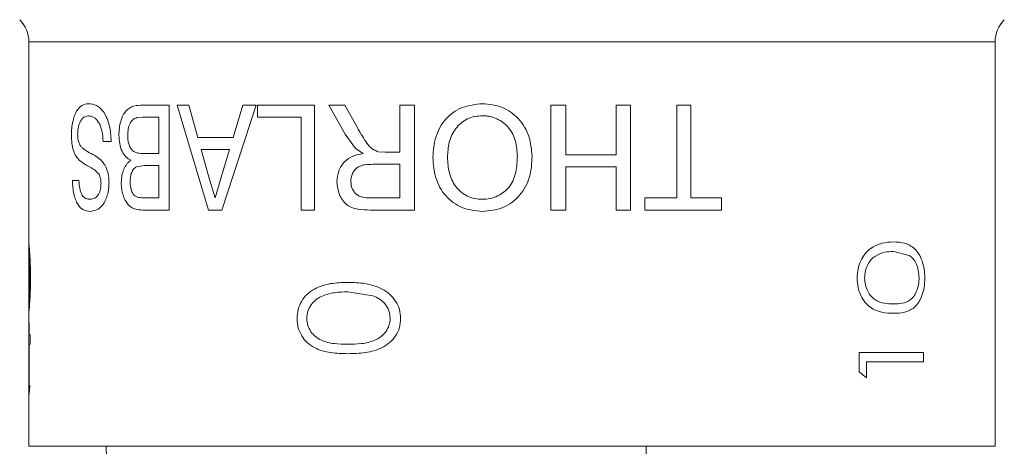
# Model space of a CAD drawing. Header units: millimetres. Extents: x 3 to 556, y 2 to 429.
# Tile 16 of 57: x 203.32 to 222.07, y 211.52 to 219.65. Entities that reach past the tile are written whole.
import ezdxf

# ---------------------------------------------------------------- set-up
doc = ezdxf.new("R2010")
doc.units = ezdxf.units.MM
doc.header["$LTSCALE"] = 2

msp = doc.modelspace()

# ---------------------------------------------------------------- linework, layer by layer
at = {"color": 7, "linetype": 'Continuous', "lineweight": 0}
for p, q in [((203.4917972, 219.2208968), (203.4917972, 215.3904714)), ((221.8917971, 211.5194254), (221.8917971, 219.2208968)), ((206.1641705, 218.0194236), (205.6574072, 218.0194236)), ((206.1641705, 218.0194236), (206.1641705, 216.019427)), ((206.5354963, 218.0194236), (206.3163933, 218.0194236)), ((206.911908, 216.019427), (206.3163933, 218.0194236)), ((206.5354963, 218.0194236), (206.7064685, 217.4040429)), ((207.8172737, 218.0194236), (207.1628054, 216.019427)), ((207.3786943, 217.4040429), (207.5660792, 218.0194236)), ((207.8172737, 218.0194236), (207.5660792, 218.0194236)), ((207.8461884, 217.7886568), (207.8461884, 218.0194236)), ((208.9325865, 218.0194236), (207.8461884, 218.0194236)), ((208.9325865, 218.0194236), (208.9325865, 216.019427)), ((209.5075031, 218.0194236), (209.2061979, 218.0194236)), ((209.5120144, 217.4673431), (209.2061979, 218.0194236)), ((209.5075031, 218.0194236), (209.7424385, 217.5971471)), ((210.5568275, 217.1219863), (210.5568275, 218.0194236)), ((210.8321395, 218.0194236), (210.5568275, 218.0194236)), ((210.8321395, 218.0194236), (210.8321395, 216.019427)), ((213.7145544, 218.0194236), (213.4338147, 218.0194236)), ((213.4338147, 216.019427), (213.4338147, 218.0194236)), ((213.7145544, 218.0194236), (213.7145544, 217.070704)), ((214.6753338, 217.070704), (214.6753338, 218.0194236)), ((214.9497764, 218.0194236), (214.6753338, 218.0194236)), ((214.9497764, 218.0194236), (214.9497764, 216.019427)), ((215.8317632, 216.2501939), (215.8317632, 218.0194236)), ((216.0953614, 218.0194236), (215.8317632, 218.0194236)), ((216.0953614, 218.0194236), (216.0953614, 216.2501939)), ((205.6545676, 217.7886568), (205.5455972, 217.7790381)), ((205.9685127, 217.7886568), (205.6545676, 217.7886568)), ((205.9685127, 217.0963489), (205.9685127, 217.7886568)), ((208.6769626, 217.7886568), (207.8461884, 217.7886568)), ((208.6769626, 216.019427), (208.6769626, 217.7886568)), ((207.3786943, 217.4040429), (206.7064685, 217.4040429)), ((209.7105808, 217.1949051), (209.5120144, 217.4673431)), ((205.0597179, 217.3271157), (204.9058326, 217.3271157)), ((207.3095809, 217.1732687), (206.7712261, 217.1732687)), ((206.7712261, 217.1732687), (206.9212631, 216.6476302)), ((207.1448895, 216.6195862), (207.3095809, 217.1732687)), ((209.8580599, 217.0963489), (209.7105808, 217.1949051)), ((205.9685127, 217.0963489), (205.6755149, 217.0963489)), ((210.1430828, 217.1312027), (210.2769497, 217.1219863)), ((210.5568275, 217.1219863), (210.2769497, 217.1219863)), ((214.6753338, 217.070704), (213.7145544, 217.070704)), ((205.6939476, 216.8655746), (205.5403008, 216.8419413)), ((205.9685127, 216.8655746), (205.6939476, 216.8655746)), ((205.9685127, 216.2501939), (205.9685127, 216.8655746)), ((210.5568275, 216.8912195), (210.0397055, 216.8912195)), ((210.5568275, 216.2501939), (210.5568275, 216.8912195)), ((213.7145544, 216.8399371), (213.7145544, 216.019427)), ((214.6753338, 216.8399371), (213.7145544, 216.8399371)), ((214.6753338, 216.019427), (214.6753338, 216.8399371)), ((204.4427018, 216.5835254), (204.3217164, 216.5835254)), ((206.9212631, 216.6476302), (207.0365115, 216.2501939)), ((207.0365115, 216.2501939), (207.1448895, 216.6195862)), ((205.9685127, 216.2501939), (205.7142747, 216.2501939)), ((210.5568275, 216.2501939), (209.9818345, 216.2501939)), ((215.8317632, 216.2501939), (215.222097, 216.2501939)), ((215.222097, 216.019427), (215.222097, 216.2501939)), ((216.6821664, 216.2501939), (216.0953614, 216.2501939)), ((216.6821664, 216.2501939), (216.6821664, 216.019427)), ((206.1641705, 216.019427), (205.658698, 216.019427)), ((207.1628054, 216.019427), (206.911908, 216.019427)), ((208.9325865, 216.019427), (208.6769626, 216.019427)), ((210.8321395, 216.019427), (209.9917908, 216.019427)), ((213.7145544, 216.019427), (213.4338147, 216.019427)), ((214.9497764, 216.019427), (214.6753338, 216.019427)), ((216.6821664, 216.019427), (215.222097, 216.019427)), ((203.4917972, 215.411251), (203.4917972, 215.186616)), ((203.4917972, 215.186616), (203.4917972, 214.2317571)), ((220.2540785, 215.1560389), (219.9565798, 215.2317591)), ((210.0415877, 214.3868111), (209.5642933, 214.4625314)), ((203.4917972, 214.2511584), (203.4917972, 214.0522726)), ((203.4917972, 214.0712045), (203.4917972, 213.6420138)), ((203.4948929, 213.8727881), (203.4918587, 213.8727881)), ((203.4918587, 213.6420138), (203.4918587, 213.8727881)), ((203.4948929, 213.8727881), (203.4948929, 213.6420138)), ((203.4917972, 213.6420138), (203.4917972, 213.4625293)), ((203.5184312, 213.6420138), (203.4948929, 213.6420138)), ((203.5184312, 213.6420138), (203.5184312, 213.4625293)), ((203.4917972, 213.4625293), (203.4917972, 212.889386)), ((203.4918587, 212.8663786), (203.4918587, 213.4625293)), ((203.5184312, 213.4625293), (203.4948929, 213.4625293)), ((203.4948929, 213.4625293), (203.4948929, 212.5138097)), ((220.5260559, 213.3086823), (219.3013565, 213.3086823)), ((219.3013565, 212.9388951), (219.3013565, 213.3086823)), ((220.5260559, 213.3086823), (220.5260559, 213.1291978)), ((220.5260559, 213.1291978), (219.4423887, 213.1291978)), ((219.4423887, 213.1291978), (219.4423887, 212.8215037)), ((203.4917972, 212.889386), (203.4917972, 212.677484)), ((203.493318, 212.889386), (203.4918587, 212.8663786)), ((219.4423887, 212.8215037), (219.3013565, 212.9388951)), ((203.4917972, 212.677484), (203.4917972, 211.5194254)), ((205.0748304, 211.5194254), (204.9644734, 211.5194254)), ((205.0748304, 211.5194254), (209.3794322, 211.5194254)), ((209.5667883, 211.5194254), (209.3794322, 211.5194254)), ((209.5667883, 211.5194254), (215.0564981, 211.5194254)), ((215.2492048, 211.5194254), (215.0564981, 211.5194254)), ((215.2492048, 211.5194254), (219.8304885, 211.5194254)), ((219.9549521, 211.5194254), (219.8304885, 211.5194254)), ((219.9549521, 211.5194254), (221.8782254, 211.5194254)), ((221.8869133, 211.5194254), (221.8782254, 211.5194254))]:
    msp.add_line(p, q, dxfattribs=at)
at = {"color": 8, "linetype": 'Continuous', "lineweight": 0}
for p, q in [((221.8917971, 219.2208968), (203.4917972, 219.2208968)), ((203.494037, 215.1560389), (203.4951043, 215.186616)), ((203.4948929, 212.5138097), (203.5092744, 212.677484)), ((203.4917972, 211.5194254), (204.9644734, 211.5194254)), ((221.8869133, 211.5194254), (221.8917971, 211.5194254))]:
    msp.add_line(p, q, dxfattribs=at)
at = {"color": 7, "linetype": 'Continuous', "lineweight": 0}
for centre, radius, start, end in [((202.8917972, 219.2208963), 0.6, 0, 45), ((222.4917972, 219.2208963), 0.6, 135, 180), ((236.3570642, 211.6424239), 31.3923754, 180.22449136, 186.62728144), ((120.9226154, 211.6375805), 94.3265122, 357.801722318, 359.928230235)]:
    msp.add_arc(centre, radius, start, end, dxfattribs=at)
for points, knots in [([(204.3005614, 217.4517192), (204.3017692, 217.4954112), (204.3041848, 217.5827929), (204.3247581, 217.7056317), (204.3553681, 217.8150153), (204.4108413, 217.9327577), (204.5003107, 218.0274424), (204.5828704, 218.0391893), (204.6241914, 218.0450685)], [0, 0, 0, 0, 0.125121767, 0.2502367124, 0.3755655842, 0.5004740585, 0.7499880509, 1, 1, 1, 1]), ([(204.6241914, 218.0450685), (204.6750809, 218.0400869), (204.7522388, 218.0325338), (204.8540699, 217.961611), (204.9240191, 217.8792039), (204.9818921, 217.7672907), (205.0415953, 217.5878826), (205.0525044, 217.4309115), (205.0597179, 217.3271157)], [0, 0, 0, 0, 0.250179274, 0.3793179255, 0.5005256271, 0.623130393, 0.7507981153, 1, 1, 1, 1]), ([(205.2058424, 217.4465112), (205.2072462, 217.4908261), (205.2100535, 217.5794426), (205.2377484, 217.7067809), (205.2786922, 217.8205757), (205.3368117, 217.9091272), (205.4085858, 217.9665294), (205.5142376, 218.0123851), (205.6008136, 218.0166414), (205.6574072, 218.0194236)], [0, 0, 0, 0, 0.1250290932, 0.2500205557, 0.380171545, 0.4997271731, 0.6173048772, 0.74983744, 1, 1, 1, 1]), ([(211.1850297, 217.0226328), (211.1947681, 217.1536334), (211.2094822, 217.3515677), (211.313893, 217.5925344), (211.4237541, 217.7530612), (211.5693647, 217.8826423), (211.7990875, 218.0096968), (211.9968709, 218.0310131), (212.1272841, 218.0450685)], [0, 0, 0, 0, 0.2498615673, 0.3775264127, 0.5003565, 0.6219785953, 0.7507425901, 1, 1, 1, 1]), ([(212.1272841, 218.0450685), (212.256183, 218.0325146), (212.4498403, 218.0136536), (212.6759468, 217.8857786), (212.8703408, 217.7179628), (213.0381665, 217.4304413), (213.0630711, 217.1741418), (213.0755358, 217.0458637)], [0, 0, 0, 0, 0.2496238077, 0.3750341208, 0.5004099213, 0.7499548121, 1, 1, 1, 1]), ([(204.6301686, 217.8142943), (204.6046131, 217.8112361), (204.553554, 217.805126), (204.4957937, 217.7528761), (204.4579167, 217.6860951), (204.4372404, 217.6199139), (204.4255504, 217.5580569), (204.4208606, 217.5054623), (204.42037, 217.478716), (204.4201246, 217.4653389)], [0, 0, 0, 0, 0.2500518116, 0.4995973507, 0.6246520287, 0.7496765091, 0.8747351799, 0.9373488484, 1, 1, 1, 1]), ([(204.9058326, 217.3271157), (204.9002799, 217.3946656), (204.8919054, 217.4965424), (204.8578972, 217.6180112), (204.8088202, 217.7168137), (204.7295272, 217.7983483), (204.6633073, 217.8089759), (204.6301686, 217.8142943)], [0, 0, 0, 0, 0.25018726, 0.3773248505, 0.5004352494, 0.7500006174, 1, 1, 1, 1]), ([(205.5455972, 217.7790381), (205.5210928, 217.7694052), (205.4841162, 217.7548694), (205.441799, 217.7117354), (205.4080169, 217.6533673), (205.3784087, 217.5629445), (205.3749967, 217.4826688), (205.3732895, 217.4425028)], [0, 0, 0, 0, 0.25011729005, 0.37742117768, 0.50054985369, 0.75010037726, 1, 1, 1, 1]), ([(212.1284837, 217.8142943), (212.0798203, 217.8118115), (211.9825225, 217.8068475), (211.8431433, 217.759609), (211.7192938, 217.6812052), (211.6178705, 217.5765644), (211.5414487, 217.4511477), (211.4762608, 217.2661765), (211.4688428, 217.118375), (211.4639371, 217.0206286)], [0, 0, 0, 0, 0.1250511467, 0.2500276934, 0.3744611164, 0.5000394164, 0.6221880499, 0.7501394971, 1, 1, 1, 1]), ([(212.7935938, 217.0490749), (212.7879893, 217.1443856), (212.7795416, 217.2880489), (212.7100894, 217.4665117), (212.6308913, 217.586512), (212.5290722, 217.6866214), (212.4068471, 217.7617996), (212.2935594, 217.7982751), (212.1996408, 217.812465), (212.1522055, 217.8136844), (212.1284837, 217.8142943)], [0, 0, 0, 0, 0.2497242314, 0.3764132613, 0.4998146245, 0.626332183, 0.7498228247, 0.8747880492, 0.9373829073, 1, 1, 1, 1]), ([(209.7424385, 217.5971471), (209.7949769, 217.5055355), (209.8737392, 217.3681971), (209.9843948, 217.2186001), (210.0695718, 217.156479), (210.1185717, 217.1396307), (210.1430828, 217.1312027)], [0, 0, 0, 0, 0.50040250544, 0.75017225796, 0.87502914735, 1, 1, 1, 1]), ([(204.4487414, 216.9681393), (204.4280381, 216.9918989), (204.3865132, 217.0395537), (204.3372339, 217.1496811), (204.3056255, 217.2930194), (204.3022499, 217.398805), (204.3005614, 217.4517192)], [0, 0, 0, 0, 0.24947616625, 0.50037700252, 0.75008721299, 1, 1, 1, 1]), ([(204.4201246, 217.4653389), (204.421219, 217.4345143), (204.4234064, 217.372904), (204.4447257, 217.2911125), (204.4772581, 217.2330416), (204.502834, 217.2078968), (204.5156392, 217.1953075)], [0, 0, 0, 0, 0.2498536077, 0.4993923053, 0.7493587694, 1, 1, 1, 1]), ([(205.4312159, 216.9681393), (205.3995349, 216.9866254), (205.3362433, 217.0235566), (205.2617728, 217.1346796), (205.2134626, 217.2815614), (205.2083833, 217.3915094), (205.2058424, 217.4465112)], [0, 0, 0, 0, 0.2503859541, 0.5002145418, 0.7499805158, 1, 1, 1, 1]), ([(205.3732895, 217.4425028), (205.3740932, 217.414079), (205.3757022, 217.3571758), (205.3933269, 217.2757462), (205.4224269, 217.2042685), (205.4779677, 217.1328364), (205.5665806, 217.0998917), (205.6391323, 217.0975321), (205.6755149, 217.0963489)], [0, 0, 0, 0, 0.1251001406, 0.2504453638, 0.3763498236, 0.5001604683, 0.7493455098, 1, 1, 1, 1]), ([(204.5156392, 217.1953075), (204.5479748, 217.1724604), (204.6211008, 217.1207923), (204.7384614, 217.0674776), (204.8205571, 217.0032079), (204.8581862, 216.9737496)], [0, 0, 0, 0, 0.3003935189, 0.679331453, 1, 1, 1, 1]), ([(204.8276714, 216.6997098), (204.7963627, 216.7332288), (204.7335376, 216.800489), (204.5986606, 216.8587907), (204.5086999, 216.9244065), (204.4487414, 216.9681393)], [0, 0, 0, 0, 0.2488585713, 0.4993667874, 1, 1, 1, 1]), ([(204.8581862, 216.9737496), (204.8795291, 216.9512396), (204.9221719, 216.906265), (204.9754276, 216.8056709), (205.0037495, 216.7008506), (205.0157194, 216.610806), (205.0165941, 216.56458), (205.0170316, 216.5414594)], [0, 0, 0, 0, 0.2502907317, 0.5000778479, 0.7495681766, 0.8747430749, 1, 1, 1, 1]), ([(205.2508187, 216.5378533), (205.2533932, 216.5841225), (205.2585428, 216.6766729), (205.2980342, 216.8015353), (205.3466025, 216.8852883), (205.3932645, 216.9368094), (205.418563, 216.9576939), (205.4312159, 216.9681393)], [0, 0, 0, 0, 0.2497366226, 0.4995380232, 0.7493519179, 0.8746391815, 1, 1, 1, 1]), ([(209.358389, 216.5586852), (209.364176, 216.6286681), (209.3728819, 216.733951), (209.4352373, 216.8577902), (209.5183362, 216.9654115), (209.6631889, 217.0571931), (209.7930116, 217.0832786), (209.8580599, 217.0963489)], [0, 0, 0, 0, 0.2495363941, 0.3754042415, 0.5001120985, 0.7495287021, 1, 1, 1, 1]), ([(212.1260841, 215.9937821), (211.9949209, 216.0069476), (211.7978558, 216.0267279), (211.5696781, 216.1580338), (211.4241011, 216.2873769), (211.3133303, 216.4502185), (211.2090342, 216.6920586), (211.1945714, 216.8912316), (211.1850297, 217.0226328)], [0, 0, 0, 0, 0.2492257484, 0.3744472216, 0.4996425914, 0.6212145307, 0.7501023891, 1, 1, 1, 1]), ([(211.4639371, 217.0206286), (211.4695143, 216.9233877), (211.480649, 216.7292525), (211.5828722, 216.5016491), (211.7162594, 216.3597745), (211.8400664, 216.2818265), (211.9789462, 216.2330194), (212.0759673, 216.2273727), (212.1244846, 216.224549)], [0, 0, 0, 0, 0.2501339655, 0.4993761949, 0.6236616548, 0.7496960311, 0.8748307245, 1, 1, 1, 1]), ([(212.1244846, 216.224549), (212.1745946, 216.2274253), (212.2747979, 216.2331769), (212.4187267, 216.2829582), (212.5461427, 216.3639394), (212.6556833, 216.4696017), (212.7264017, 216.604274), (212.784271, 216.7972901), (212.7898649, 216.9483667), (212.7935938, 217.0490749)], [0, 0, 0, 0, 0.1250103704, 0.2499790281, 0.3749858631, 0.4999028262, 0.6248348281, 0.7499135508, 1, 1, 1, 1]), ([(213.0755358, 217.0458637), (213.0675408, 216.9121379), (213.0555405, 216.7114197), (212.9552518, 216.4623301), (212.8417297, 216.296245), (212.6939003, 216.1604957), (212.4612928, 216.0241007), (212.2600519, 216.0058991), (212.1260841, 215.9937821)], [0, 0, 0, 0, 0.2500073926, 0.3752530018, 0.5004264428, 0.625625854, 0.7507758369, 1, 1, 1, 1]), ([(205.5403008, 216.8419413), (205.5223298, 216.8307183), (205.4864259, 216.8082962), (205.4460297, 216.7404836), (205.4230142, 216.65475), (205.4211111, 216.5934053), (205.4201583, 216.5626936)], [0, 0, 0, 0, 0.2500587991, 0.4995860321, 0.7494718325, 1, 1, 1, 1]), ([(210.0397055, 216.8912195), (209.9898232, 216.8898755), (209.9150067, 216.8878598), (209.8174579, 216.8672161), (209.7497244, 216.8355664), (209.6922464, 216.7847085), (209.6529494, 216.7177708), (209.6271419, 216.642976), (209.6242478, 216.5907905), (209.6228008, 216.5646978)], [0, 0, 0, 0, 0.2503024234, 0.3754187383, 0.5003617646, 0.6217034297, 0.7499744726, 0.874987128, 1, 1, 1, 1]), ([(204.6563686, 215.9937821), (204.6139148, 215.9986768), (204.5291469, 216.00845), (204.435455, 216.0959221), (204.3777348, 216.2141121), (204.3467279, 216.3260103), (204.3267558, 216.4511754), (204.3233987, 216.5393422), (204.3217164, 216.5835254)], [0, 0, 0, 0, 0.2501591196, 0.499494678, 0.6248048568, 0.7501647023, 0.8747993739, 1, 1, 1, 1]), ([(204.4427018, 216.5835254), (204.4468561, 216.5302003), (204.4531265, 216.4497138), (204.4788178, 216.3574482), (204.5048365, 216.3021051), (204.5372964, 216.2631311), (204.5852944, 216.2304673), (204.6249614, 216.2268896), (204.650912, 216.224549)], [0, 0, 0, 0, 0.2495143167, 0.3766056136, 0.4996322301, 0.6175719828, 0.7498117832, 1, 1, 1, 1]), ([(204.8651273, 216.5230267), (204.8635354, 216.5557871), (204.8611445, 216.6049909), (204.8449946, 216.6636558), (204.8334478, 216.6876875), (204.8276714, 216.6997098)], [0, 0, 0, 0, 0.4989044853, 0.7493196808, 1, 1, 1, 1]), ([(204.650912, 216.224549), (204.6746516, 216.226341), (204.7220423, 216.2299184), (204.7825385, 216.2658441), (204.8223973, 216.3257254), (204.8464024, 216.3825615), (204.862359, 216.4501263), (204.8642043, 216.4987209), (204.8651273, 216.5230267)], [0, 0, 0, 0, 0.2504201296, 0.4999038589, 0.6249297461, 0.7500414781, 0.8749774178, 1, 1, 1, 1]), ([(205.0170316, 216.5414594), (205.0155079, 216.5001132), (205.0124603, 216.4174171), (204.9866737, 216.3014988), (204.9487042, 216.1983078), (204.8812108, 216.0897729), (204.7784912, 216.0093162), (204.6971117, 215.9989647), (204.6563686, 215.9937821)], [0, 0, 0, 0, 0.1251117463, 0.2502347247, 0.3742586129, 0.5003149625, 0.7498296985, 1, 1, 1, 1]), ([(205.658698, 216.019427), (205.6080414, 216.0222184), (205.532049, 216.0264059), (205.4373389, 216.069563), (205.3735492, 216.1254501), (205.3206854, 216.2066954), (205.2820787, 216.3069), (205.2607166, 216.4006344), (205.2520939, 216.4785373), (205.2512439, 216.5180776), (205.2508187, 216.5378533)], [0, 0, 0, 0, 0.25002193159, 0.37507029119, 0.50000121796, 0.62177190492, 0.74988190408, 0.87484359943, 0.93740420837, 1, 1, 1, 1]), ([(205.4201583, 216.5626936), (205.420959, 216.5355744), (205.4225597, 216.4813603), (205.4393472, 216.4032639), (205.4672823, 216.3347358), (205.5232422, 216.2707376), (205.6097951, 216.2531226), (205.6793864, 216.2511718), (205.7142747, 216.2501939)], [0, 0, 0, 0, 0.1252063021, 0.2502999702, 0.3783585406, 0.4999085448, 0.7492892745, 1, 1, 1, 1]), ([(209.9917908, 216.019427), (209.9132085, 216.0214494), (209.7953435, 216.0244826), (209.6430503, 216.0610347), (209.5383037, 216.1185282), (209.4582094, 216.2091711), (209.3791997, 216.3521488), (209.3667047, 216.4761554), (209.358389, 216.5586852)], [0, 0, 0, 0, 0.2505686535, 0.3758261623, 0.500757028, 0.625787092, 0.7509510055, 1, 1, 1, 1]), ([(209.6228008, 216.5646978), (209.6272772, 216.5178795), (209.6340367, 216.4471833), (209.6808373, 216.3669081), (209.7273591, 216.317539), (209.7849121, 216.2830226), (209.8696984, 216.2550876), (209.9370939, 216.2521464), (209.9818345, 216.2501939)], [0, 0, 0, 0, 0.2490953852, 0.3761371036, 0.4996919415, 0.6212804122, 0.748586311, 1, 1, 1, 1]), ([(219.2655823, 214.7209399), (219.2688466, 214.7798125), (219.2753751, 214.897554), (219.3301422, 215.0574166), (219.4118949, 215.189716), (219.5468548, 215.3177022), (219.7376166, 215.4018088), (219.8838364, 215.4081), (219.9570713, 215.411251)], [0, 0, 0, 0, 0.1249093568, 0.2498104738, 0.3711417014, 0.4998865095, 0.7495154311, 1, 1, 1, 1]), ([(219.9570713, 215.411251), (220.0281884, 215.4081789), (220.1701718, 215.4020455), (220.3335385, 215.317952), (220.4417462, 215.1891364), (220.5043628, 215.0563012), (220.5455111, 214.8974174), (220.5503837, 214.779766), (220.55282, 214.7209399)], [0, 0, 0, 0, 0.2505009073, 0.5001187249, 0.6301052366, 0.7501399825, 0.8750691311, 1, 1, 1, 1]), ([(203.5080162, 214.7269525), (203.5076849, 214.7760725), (203.507021, 214.8744968), (203.5027281, 215.0025289), (203.4976778, 215.1003438), (203.4952604, 215.1373242), (203.494037, 215.1560389)], [0, 0, 0, 0, 0.2504509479, 0.501841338, 0.7478957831, 1, 1, 1, 1]), ([(219.9565798, 215.2317591), (219.8997832, 215.2292357), (219.7863151, 215.2241945), (219.6400753, 215.1677626), (219.531996, 215.0815612), (219.4650624, 214.9847776), (219.4170674, 214.8639968), (219.4106278, 214.7723056), (219.4074426, 214.7269525)], [0, 0, 0, 0, 0.2504553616, 0.5003583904, 0.6269782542, 0.7500757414, 0.8763800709, 1, 1, 1, 1]), ([(220.444307, 214.7269525), (220.4413929, 214.7760723), (220.435554, 214.8744956), (220.3929259, 215.002531), (220.3312582, 215.1003428), (220.2800124, 215.1373239), (220.2540785, 215.1560389)], [0, 0, 0, 0, 0.2504508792, 0.5018382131, 0.747896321, 1, 1, 1, 1]), ([(219.9570713, 214.0522726), (219.8844364, 214.0549028), (219.7394317, 214.0601535), (219.5479505, 214.1325527), (219.4124591, 214.2570554), (219.3309404, 214.3878787), (219.2755703, 214.5455505), (219.2689115, 214.6624793), (219.2655823, 214.7209399)], [0, 0, 0, 0, 0.2505367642, 0.5001592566, 0.6296473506, 0.750226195, 0.8751211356, 1, 1, 1, 1]), ([(219.4074426, 214.7269525), (219.4105661, 214.6811295), (219.4168168, 214.589429), (219.4639284, 214.4699332), (219.5294621, 214.3718812), (219.6371654, 214.2827833), (219.7865491, 214.2372257), (219.8998412, 214.2335819), (219.9565798, 214.2317571)], [0, 0, 0, 0, 0.1247923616, 0.2497337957, 0.3684380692, 0.4997106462, 0.7494463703, 1, 1, 1, 1]), ([(219.9565798, 214.2317571), (220.0120805, 214.2334335), (220.1229004, 214.2367808), (220.2540038, 214.2822155), (220.3446591, 214.3705682), (220.3990965, 214.4679224), (220.4290591, 214.5696781), (220.4424101, 214.6582353), (220.4436745, 214.7040412), (220.444307, 214.7269525)], [0, 0, 0, 0, 0.2504739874, 0.500129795, 0.6251347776, 0.7499788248, 0.8748216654, 0.937388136, 1, 1, 1, 1]), ([(220.55282, 214.7209399), (220.5504024, 214.662733), (220.5455439, 214.5457603), (220.5041205, 214.3869575), (220.440466, 214.2581088), (220.3329801, 214.1348627), (220.1701372, 214.0608418), (220.0289346, 214.0551628), (219.9570713, 214.0522726)], [0, 0, 0, 0, 0.1245505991, 0.2502970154, 0.3723923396, 0.4983991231, 0.7447165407, 1, 1, 1, 1]), ([(208.5981672, 213.9517121), (208.6023355, 214.0105848), (208.6106719, 214.1283262), (208.6812046, 214.2881879), (208.7882981, 214.4204906), (208.9693152, 214.5484606), (209.2346411, 214.6325873), (209.454786, 214.6388694), (209.5650467, 214.6420159)], [0, 0, 0, 0, 0.1249098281, 0.2498110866, 0.3711420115, 0.499885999, 0.7495155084, 1, 1, 1, 1]), ([(209.5650467, 214.6420159), (209.6760723, 214.6389465), (209.8977316, 214.6328187), (210.1752943, 214.5487272), (210.3669604, 214.4199006), (210.4809897, 214.2870681), (210.557481, 214.1281878), (210.5666354, 214.0105384), (210.5712127, 213.9517121)], [0, 0, 0, 0, 0.2505023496, 0.5001204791, 0.6301100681, 0.7501450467, 0.8750692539, 1, 1, 1, 1]), ([(209.5642933, 214.4625314), (209.4784556, 214.4600041), (209.3069695, 214.4549551), (209.0991733, 214.3985342), (208.950072, 214.3123348), (208.8595436, 214.2155419), (208.7955953, 214.0947642), (208.787083, 214.0030755), (208.7828726, 213.9577247)], [0, 0, 0, 0, 0.250454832, 0.5003575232, 0.62697974, 0.750081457, 0.8763862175, 1, 1, 1, 1]), ([(210.3721518, 213.9577247), (210.3668971, 214.0068419), (210.3563674, 214.1052652), (210.2804211, 214.2333012), (210.1724142, 214.3311154), (210.085548, 214.3680962), (210.0415877, 214.3868111)], [0, 0, 0, 0, 0.2504378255, 0.5018388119, 0.7478958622, 1, 1, 1, 1]), ([(208.7828726, 213.9577247), (208.7869996, 213.911899), (208.795258, 213.8201971), (208.8580341, 213.7007043), (208.9466245, 213.6026536), (209.0950583, 213.5135557), (209.3072855, 213.4679978), (209.4785306, 213.4643541), (209.5642933, 213.4625293)], [0, 0, 0, 0, 0.1247986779, 0.2497344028, 0.36843915, 0.4997116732, 0.7494463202, 1, 1, 1, 1]), ([(209.5642933, 213.4625293), (209.6505646, 213.464207), (209.8228256, 213.4675568), (210.0403946, 213.5129762), (210.1958485, 213.6013406), (210.2913546, 213.6986951), (210.3447864, 213.8004485), (210.3687417, 213.8890047), (210.3710148, 213.9348109), (210.3721518, 213.9577247)], [0, 0, 0, 0, 0.2504728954, 0.5001274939, 0.6251368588, 0.7499790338, 0.874821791, 0.9373815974, 1, 1, 1, 1]), ([(209.5650467, 213.2830449), (209.4556623, 213.2856719), (209.2372917, 213.2909164), (208.9707923, 213.3633179), (208.789046, 213.4878199), (208.6822438, 213.6186519), (208.6109198, 213.7763213), (208.6024178, 213.8932512), (208.5981672, 213.9517121)], [0, 0, 0, 0, 0.250534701, 0.5001571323, 0.6296441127, 0.750226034, 0.8751217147, 1, 1, 1, 1]), ([(210.5712127, 213.9517121), (210.5666709, 213.8935051), (210.5575437, 213.7765324), (210.4805269, 213.6177286), (210.3646619, 213.488874), (210.174376, 213.3656388), (209.8977001, 213.2916009), (209.6772446, 213.2859307), (209.5650467, 213.2830449)], [0, 0, 0, 0, 0.124550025, 0.2502956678, 0.3723958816, 0.498398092, 0.7447162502, 1, 1, 1, 1])]:
    msp.add_open_spline(points, degree=3, knots=knots, dxfattribs=at)
at = {"color": 8, "linetype": 'Continuous', "lineweight": 0}
for points, knots in [([(203.4926494, 215.3904714), (203.4923752, 215.3894687), (203.4902714, 215.3817736), (203.4974987, 215.3162326), (203.5073141, 215.1894384), (203.5152118, 215.0562198), (203.5212953, 214.8974383), (203.5220805, 214.7797729), (203.5224731, 214.7209399)], [0, 0, 0, 0, 0.04752707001, 0.36474464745, 0.52993256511, 0.68247464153, 0.84123638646, 1, 1, 1, 1]), ([(203.5224731, 214.7209399), (203.5220838, 214.662727), (203.5213014, 214.5457423), (203.5151689, 214.3870282), (203.5071698, 214.2578453), (203.4974801, 214.136305), (203.4903354, 214.0790689), (203.4924223, 214.0721812), (203.4927183, 214.0712045)], [0, 0, 0, 0, 0.1585796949, 0.3186820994, 0.4741382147, 0.6345701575, 0.9481833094, 1, 1, 1, 1]), ([(203.4921315, 214.2511584), (203.4926235, 214.2644094), (203.493388, 214.2849992), (203.4988034, 214.3708586), (203.5033, 214.4678433), (203.5063624, 214.5696877), (203.5078063, 214.6582335), (203.5079462, 214.7040406), (203.5080162, 214.7269525)], [0, 0, 0, 0, 0.3110781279, 0.4833591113, 0.6554196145, 0.8274790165, 0.9137083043, 1, 1, 1, 1])]:
    msp.add_open_spline(points, degree=3, knots=knots, dxfattribs=at)

doc.saveas('drawing.dxf')
